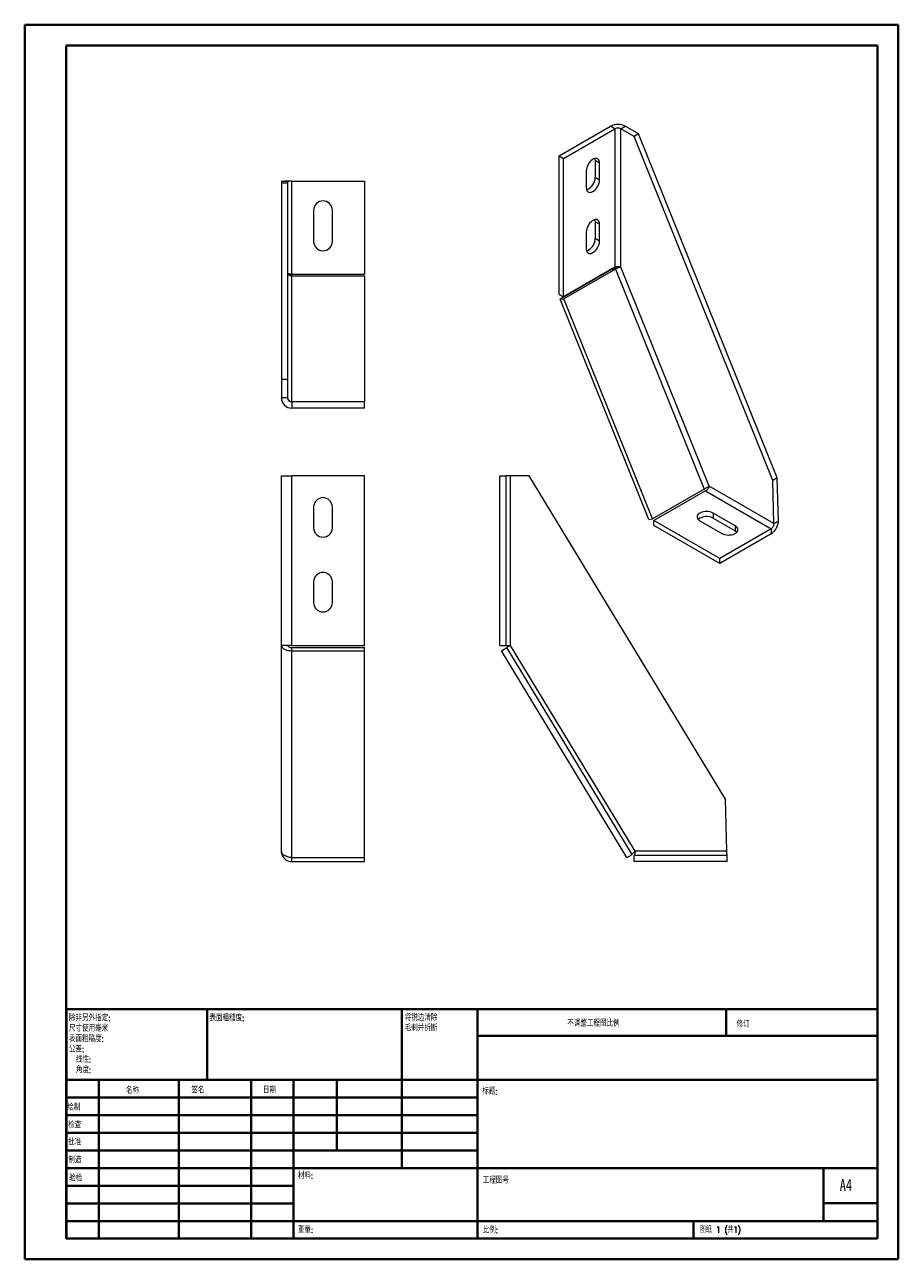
# Model space of a CAD drawing. Header units: millimetres. Extents: x 0 to 210, y 0 to 297.
import ezdxf

# ---------------------------------------------------------------- set-up
doc = ezdxf.new("R2010")
doc.units = ezdxf.units.MM
doc.styles.add('SLDTEXTSTYLE0', font='TXT', dxfattribs={"width": 0.75, "bigfont": 'bigfont'})
doc.styles.add('SLDTEXTSTYLE1', font='TXT', dxfattribs={"width": 0.75})
doc.styles.add('SLDTEXTSTYLE2', font='TXT', dxfattribs={"width": 0.694444, "bigfont": 'bigfont'})

# ---------------------------------------------------------------- blocks, each defined once
blk = doc.blocks.new('SW_NOTE_0')
at = {"color": 0, "linetype": 'Continuous', "lineweight": 0, "char_height": 1.5, "attachment_point": 1, "style": 'SLDTEXTSTYLE0'}
for s, insert in [('\\M+18FAB锐边\\M+190B4\\M+18F9C', (0, 1.93)), ('\\M+196D1\\M+18E68\\M+19BF3\\M+190DC\\M+19266', (0, -0.57))]:
    blk.add_mtext(s, dxfattribs=dict(at, insert=insert))
blk = doc.blocks.new('SW_NOTE_1')
at = {"color": 0, "linetype": 'Continuous', "lineweight": 0, "char_height": 1.5, "attachment_point": 1, "style": 'SLDTEXTSTYLE0'}
for s, insert in [('\\M+18F9C\\M+194F1另\\M+18A4F\\M+18E77\\M+192E8:', (0, 1.93)), ('\\M+18EDA\\M+190A1\\M+18E67\\M+19770\\M+19F7C\\M+195C4', (0, -0.57)), ('\\M+1955C\\M+196CA\\M+19165糙\\M+19378:', (0, -3.07)), ('\\M+18CF6\\M+18DB7:', (0, -5.57)), ('线\\M+190AB:', (1.69, -8.07)), ('\\M+18A70\\M+19378:', (1.69, -10.57))]:
    blk.add_mtext(s, dxfattribs=dict(at, insert=insert))

msp = doc.modelspace()

# ---------------------------------------------------------------- linework, layer by layer
at = {"color": 7, "linetype": 'Continuous', "lineweight": 40}
for p, q in [((0.08, 0.21), (0.08, 297.21)), ((0.08, 297.21), (210.08, 297.21)), ((210.08, 0.21), (210.08, 297.21)), ((210.08, 292.21), (210.08, 297.21)), ((10.08, 292.21), (205.08, 292.21)), ((10.08, 5.21), (10.08, 292.21)), ((205.08, 5.21), (205.08, 292.21)), ((10.11, 60.37), (205.08, 60.37)), ((10.11, 60.37), (10.11, 5.12)), ((43.91, 43.37), (43.91, 60.37)), ((90.71, 60.37), (90.71, 22.12)), ((108.91, 60.37), (108.91, 5.12)), ((168.68, 54.09), (168.68, 60.46)), ((205.08, 54), (108.91, 54)), ((205.08, 43.37), (10.11, 43.37)), ((17.91, 43.37), (17.91, 5.12)), ((37.1, 43.37), (37.1, 5.12)), ((54.51, 43.37), (54.51, 5.12)), ((64.71, 5.12), (64.71, 43.37)), ((75.11, 26.37), (75.11, 43.37)), ((108.91, 39.12), (10.11, 39.12)), ((108.91, 34.87), (10.11, 34.87)), ((108.91, 30.62), (10.11, 30.62)), ((108.91, 26.37), (10.11, 26.37)), ((64.71, 22.12), (10.11, 22.12)), ((64.71, 22.12), (205.08, 22.12)), ((192.08, 9.46), (192.08, 22.21)), ((64.71, 17.87), (10.11, 17.87)), ((64.71, 13.62), (10.11, 13.62)), ((205.08, 13.71), (192.08, 13.71)), ((10.11, 9.37), (205.08, 9.37)), ((160.88, 5.21), (160.88, 9.46)), ((10.08, 5.21), (205.08, 5.21)), ((205.08, 5.21), (180.99, 5.21)), ((0.08, 0.21), (210.08, 0.21))]:
    msp.add_line(p, q, dxfattribs=at)
at = {"color": 7, "linetype": 'Continuous', "lineweight": 15}
for p, q in [((128.54, 265.65), (140.91, 272.8)), ((129.6, 265.04), (141.97, 272.18)), ((141.97, 272.18), (140.91, 272.8)), ((141.97, 272.18), (141.97, 238.85)), ((143.39, 272.18), (144.45, 272.8)), ((143.39, 238.87), (143.39, 272.18)), ((146.57, 270.35), (143.39, 272.18)), ((147.63, 270.96), (144.45, 272.8)), ((147.63, 270.96), (146.57, 270.35)), ((179.93, 187.55), (146.57, 270.35)), ((180.99, 188.17), (147.63, 270.96)), ((128.54, 265.65), (129.6, 265.04)), ((128.54, 232.32), (128.54, 265.65)), ((129.6, 231.71), (129.6, 265.04)), ((137.2, 264.53), (137.2, 260.45)), ((138.26, 263.92), (137.2, 264.53)), ((135.08, 262.08), (135.08, 258)), ((138.26, 259.83), (138.26, 263.92)), ((61.79, 259.5), (61.79, 259.14)), ((63.29, 259.5), (61.79, 259.5)), ((61.79, 259.14), (61.79, 211.96)), ((61.79, 259.14), (63.29, 259.14)), ((63.29, 259.5), (63.29, 259.14)), ((63.29, 259.14), (63.29, 211.96)), ((64.29, 237.21), (64.29, 259.58)), ((64.29, 259.58), (81.79, 259.58)), ((81.79, 259.58), (81.79, 237.21)), ((138.26, 259.83), (137.2, 260.45)), ((69.54, 252.58), (69.54, 245.08)), ((74.04, 245.08), (74.04, 252.58)), ((137.2, 249.83), (137.2, 245.75)), ((138.26, 249.22), (137.2, 249.83)), ((135.08, 247.38), (135.08, 243.3)), ((138.26, 245.14), (138.26, 249.22)), ((138.26, 245.14), (137.2, 245.75)), ((141.16, 238.29), (128.79, 231.15)), ((141.97, 238.85), (129.6, 231.71)), ((142.07, 238.4), (129.69, 231.26)), ((141.16, 238.29), (142.07, 238.4)), ((142.07, 238.4), (163.41, 185.46)), ((164.62, 186.19), (143.39, 238.87)), ((64.29, 237.21), (81.79, 237.21)), ((64.29, 206.6), (64.29, 236.77)), ((64.29, 236.77), (81.79, 236.77)), ((81.79, 236.77), (81.79, 206.6)), ((128.54, 232.32), (129.6, 231.71)), ((128.79, 231.15), (129.69, 231.26)), ((150.12, 178.2), (128.79, 231.15)), ((151.03, 178.32), (129.69, 231.26)), ((61.79, 211.96), (61.79, 207.46)), ((61.79, 211.96), (63.29, 211.96)), ((63.29, 211.96), (63.29, 207.46)), ((63.29, 207.46), (61.79, 207.46)), ((64.29, 206.6), (81.79, 206.6)), ((81.79, 206.46), (64.29, 206.46)), ((64.29, 206.46), (64.29, 204.96)), ((81.79, 204.96), (64.29, 204.96)), ((81.79, 206.46), (81.79, 206.6)), ((81.79, 204.96), (81.79, 206.46)), ((61.79, 188.69), (64.29, 188.69)), ((61.79, 147.89), (61.79, 188.69)), ((81.79, 188.69), (64.29, 188.69)), ((64.29, 147.87), (64.29, 188.69)), ((81.79, 147.87), (81.79, 188.69)), ((114.33, 188.69), (115.83, 188.69)), ((114.33, 147.87), (114.33, 188.69)), ((115.83, 147.87), (115.83, 188.69)), ((116.83, 188.69), (115.83, 188.69)), ((116.83, 147.89), (116.83, 188.69)), ((121.32, 188.69), (116.83, 188.69)), ((168.51, 110.88), (121.32, 188.69)), ((180.99, 188.17), (179.93, 187.55)), ((180.19, 177.21), (179.93, 187.55)), ((181.25, 177.82), (180.99, 188.17)), ((163.41, 185.46), (151.03, 178.32)), ((163.71, 185.08), (151.34, 177.94)), ((163.71, 185.08), (179.53, 175.95)), ((180.19, 177.21), (164.62, 186.19)), ((69.54, 181.19), (69.54, 176.19)), ((74.04, 176.19), (74.04, 181.19)), ((150.12, 178.2), (151.03, 178.32)), ((170.87, 176.67), (165.57, 179.73)), ((165.57, 179.73), (165.57, 178.5)), ((165.57, 178.5), (170.87, 175.44)), ((167.16, 168.81), (151.34, 177.94)), ((151.34, 176.71), (151.34, 177.94)), ((167.16, 167.58), (151.34, 176.71)), ((162.38, 177.89), (167.69, 174.83)), ((179.53, 175.95), (167.16, 168.81)), ((170.87, 176.67), (170.87, 175.44)), ((179.53, 175.95), (179.53, 174.73)), ((180.19, 177.21), (181.25, 177.82)), ((179.53, 174.73), (167.16, 167.58)), ((167.16, 167.58), (167.16, 168.81)), ((69.54, 163.19), (69.54, 158.19)), ((74.04, 158.19), (74.04, 163.19)), ((61.79, 98.39), (61.79, 147.89)), ((64.29, 147.87), (81.79, 147.87)), ((64.29, 146.61), (64.29, 147.39)), ((64.29, 147.39), (81.79, 147.39)), ((64.29, 96.85), (64.29, 146.61)), ((64.29, 146.61), (81.79, 146.61)), ((81.79, 146.61), (81.79, 147.39)), ((81.79, 96.85), (81.79, 146.61)), ((114.33, 147.87), (115.83, 147.87)), ((114.68, 146.61), (115.96, 147.39)), ((144.86, 96.85), (114.68, 146.61)), ((146.14, 97.63), (115.96, 147.39)), ((146.85, 98.39), (116.83, 147.89)), ((168.87, 98.39), (168.51, 110.88)), ((168.87, 98.39), (146.85, 98.39)), ((64.29, 96.85), (81.79, 96.85)), ((64.29, 95.89), (64.29, 96.85)), ((64.29, 95.89), (81.79, 95.89)), ((81.79, 95.89), (81.79, 96.85)), ((144.86, 96.85), (146.14, 97.63)), ((146.57, 95.89), (146.57, 97.39)), ((168.94, 97.39), (146.57, 97.39)), ((168.94, 95.89), (146.57, 95.89)), ((168.94, 95.89), (168.94, 97.39))]:
    msp.add_line(p, q, dxfattribs=at)
at = {"color": 8, "linetype": 'Continuous', "lineweight": 15}
msp.add_line((64.29, 206.46), (64.29, 206.6), dxfattribs=at)
at = {"color": 7, "linetype": 'Continuous', "lineweight": 15, "flags": 128}
for points in [[(138.26, 263.92), (138.23, 264.24), (138.15, 264.52), (138.02, 264.75), (137.85, 264.92), (137.63, 265.02), (137.38, 265.05), (137.11, 265.02), (136.82, 264.91), (136.52, 264.74), (136.24, 264.51), (135.96, 264.23), (135.71, 263.91), (135.49, 263.56), (135.32, 263.19), (135.19, 262.81), (135.11, 262.43), (135.08, 262.08)], [(137.13, 265.02), (137.17, 264.85), (137.2, 264.53)], [(135.08, 258), (135.11, 257.68), (135.19, 257.4), (135.32, 257.17), (135.49, 257), (135.71, 256.9), (135.96, 256.86), (136.24, 256.9), (136.52, 257), (136.82, 257.17), (137.11, 257.4), (137.38, 257.68), (137.63, 258), (137.85, 258.36), (138.02, 258.73), (138.15, 259.11), (138.23, 259.48), (138.26, 259.83)], [(138.26, 249.22), (138.23, 249.54), (138.15, 249.82), (138.02, 250.05), (137.85, 250.22), (137.63, 250.32), (137.38, 250.36), (137.11, 250.32), (136.82, 250.22), (136.52, 250.05), (136.24, 249.82), (135.96, 249.54), (135.71, 249.21), (135.49, 248.86), (135.32, 248.49), (135.19, 248.11), (135.11, 247.74), (135.08, 247.38)], [(137.13, 250.33), (137.17, 250.15), (137.2, 249.83)], [(135.08, 243.3), (135.11, 242.98), (135.19, 242.7), (135.32, 242.47), (135.49, 242.3), (135.71, 242.2), (135.96, 242.16), (136.24, 242.2), (136.52, 242.3), (136.82, 242.47), (137.11, 242.7), (137.38, 242.98), (137.63, 243.31), (137.85, 243.66), (138.02, 244.03), (138.15, 244.41), (138.23, 244.78), (138.26, 245.14)], [(165.57, 179.73), (165.25, 179.88), (164.88, 180), (164.49, 180.07), (164.08, 180.11), (163.66, 180.09), (163.26, 180.04), (162.88, 179.94), (162.54, 179.81), (162.24, 179.64), (162.01, 179.44), (161.84, 179.22), (161.75, 178.99), (161.73, 178.75), (161.78, 178.51), (161.92, 178.28), (162.12, 178.07), (162.38, 177.89)], [(167.69, 174.83), (168.01, 174.68), (168.37, 174.56), (168.76, 174.48), (169.17, 174.45), (169.59, 174.46), (169.99, 174.52), (170.37, 174.61), (170.72, 174.75), (171.01, 174.92), (171.24, 175.11), (171.41, 175.33), (171.51, 175.57), (171.53, 175.81), (171.47, 176.04), (171.34, 176.27), (171.13, 176.48), (170.87, 176.67)], [(170.87, 175.44), (171.13, 175.26), (171.26, 175.13)]]:
    msp.add_lwpolyline(points, dxfattribs=at)
at = {"color": 7, "linetype": 'Continuous', "lineweight": 15}
for centre, radius, start, end in [((142.68, 269.4), 3.83, 62.4805, 117.5195), ((142.68, 270.82), 1.54, 62.6097, 117.3903), ((134.07, 260.45), 3.14, 290.1965, 0.0145), ((71.79, 252.58), 2.25, 0, 180), ((71.79, 245.08), 2.25, 180, 0), ((134.07, 245.75), 3.14, 290.1965, 0.0145), ((64.29, 207.46), 2.5, 180, 270), ((64.29, 207.46), 1, 180, 270), ((71.79, 181.19), 2.25, 0, 180), ((164, 175.71), 3.2, 60.8011, 128.9846), ((71.79, 176.19), 2.25, 180, 0), ((71.79, 163.19), 2.25, 0, 180), ((71.79, 158.19), 2.25, 180, 0)]:
    msp.add_arc(centre, radius, start, end, dxfattribs=at)
for points, knots in [([(64.29, 259.58), (63.97, 259.57), (63.64, 259.56), (63.03, 259.55), (62.76, 259.55), (62.29, 259.53), (62.11, 259.53), (61.86, 259.52), (61.79, 259.51), (61.79, 259.5)], [0, 0, 0, 0, 0.25, 0.25, 0.5, 0.5, 0.75, 0.75, 1, 1, 1, 1]), ([(64.29, 259.58), (64.16, 259.57), (64.03, 259.56), (63.79, 259.55), (63.68, 259.55), (63.49, 259.53), (63.42, 259.53), (63.32, 259.52), (63.29, 259.51), (63.29, 259.5)], [0, 0, 0, 0, 0.25, 0.25, 0.5, 0.5, 0.75, 0.75, 1, 1, 1, 1]), ([(142.76, 239.02), (142.64, 238.98), (142.37, 238.87), (141.95, 238.69), (141.53, 238.49), (141.28, 238.36), (141.16, 238.29)], [0, 0, 0, 0, 0.2068688, 0.4712459, 0.7356229, 1, 1, 1, 1]), ([(141.97, 238.85), (142.07, 238.91), (142.18, 238.95), (142.42, 239.01), (142.55, 239.03), (142.81, 239.03), (142.94, 239.02), (143.18, 238.96), (143.3, 238.92), (143.39, 238.87)], [0, 0, 0, 0, 0.25, 0.25, 0.5, 0.5, 0.75, 0.75, 1, 1, 1, 1]), ([(143.39, 238.87), (143.31, 238.86), (143.21, 238.84), (142.99, 238.79), (142.87, 238.75), (142.63, 238.66), (142.5, 238.61), (142.27, 238.51), (142.16, 238.46), (142.07, 238.4)], [0, 0, 0, 0, 0.25, 0.25, 0.5, 0.5, 0.75, 0.75, 1, 1, 1, 1]), ([(64.29, 236.77), (64.16, 236.76), (64.03, 236.77), (63.79, 236.83), (63.68, 236.88), (63.49, 237.02), (63.42, 237.1), (63.32, 237.28), (63.29, 237.38), (63.29, 237.48)], [0, 0, 0, 0, 0.25, 0.25, 0.5, 0.5, 0.75, 0.75, 1, 1, 1, 1]), ([(63.29, 237.48), (63.29, 237.46), (63.32, 237.44), (63.42, 237.39), (63.49, 237.37), (63.68, 237.32), (63.79, 237.3), (64.03, 237.25), (64.16, 237.23), (64.29, 237.21)], [0, 0, 0, 0, 0.25, 0.25, 0.5, 0.5, 0.75, 0.75, 1, 1, 1, 1]), ([(63.35, 237.28), (63.5, 237.26), (63.8, 237.24), (64.13, 237.22), (64.29, 237.21)], [0, 0, 0, 0, 0.494055, 1, 1, 1, 1]), ([(63.29, 207.46), (63.29, 207.35), (63.32, 207.24), (63.42, 207.03), (63.49, 206.93), (63.68, 206.77), (63.79, 206.71), (64.03, 206.62), (64.16, 206.6), (64.29, 206.6)], [0, 0, 0, 0, 0.25, 0.25, 0.5, 0.5, 0.75, 0.75, 1, 1, 1, 1]), ([(163.41, 185.46), (163.49, 185.53), (163.59, 185.61), (163.8, 185.76), (163.92, 185.83), (164.15, 185.96), (164.26, 186.02), (164.46, 186.12), (164.55, 186.16), (164.62, 186.19)], [0, 0, 0, 0, 0.25, 0.25, 0.5, 0.5, 0.75, 0.75, 1, 1, 1, 1]), ([(164.62, 186.19), (164.6, 186.1), (164.57, 185.99), (164.46, 185.77), (164.39, 185.66), (164.23, 185.45), (164.14, 185.35), (163.93, 185.19), (163.82, 185.13), (163.71, 185.08)], [0, 0, 0, 0, 0.25, 0.25, 0.5, 0.5, 0.75, 0.75, 1, 1, 1, 1]), ([(179.53, 174.73), (179.76, 174.86), (179.99, 175.05), (180.4, 175.51), (180.6, 175.77), (180.91, 176.35), (181.04, 176.65), (181.21, 177.25), (181.25, 177.55), (181.25, 177.82)], [0, 0, 0, 0, 0.25, 0.25, 0.5, 0.5, 0.75, 0.75, 1, 1, 1, 1]), ([(179.53, 175.95), (179.62, 176.01), (179.71, 176.08), (179.87, 176.27), (179.94, 176.38), (180.07, 176.61), (180.11, 176.73), (180.18, 176.98), (180.19, 177.1), (180.19, 177.21)], [0, 0, 0, 0, 0.25, 0.25, 0.5, 0.5, 0.75, 0.75, 1, 1, 1, 1]), ([(64.29, 147.87), (63.97, 147.87), (63.64, 147.87), (63.03, 147.87), (62.76, 147.88), (62.29, 147.88), (62.11, 147.88), (61.86, 147.88), (61.79, 147.89), (61.79, 147.89)], [0, 0, 0, 0, 0.25, 0.25, 0.5, 0.5, 0.75, 0.75, 1, 1, 1, 1]), ([(61.79, 147.89), (61.79, 147.72), (61.86, 147.55), (62.11, 147.24), (62.29, 147.1), (62.76, 146.86), (63.03, 146.77), (63.64, 146.64), (63.97, 146.61), (64.29, 146.61)], [0, 0, 0, 0, 0.25, 0.25, 0.5, 0.5, 0.75, 0.75, 1, 1, 1, 1]), ([(63.29, 147.89), (63.29, 147.82), (63.32, 147.75), (63.42, 147.63), (63.49, 147.58), (63.68, 147.48), (63.79, 147.45), (64.03, 147.4), (64.16, 147.38), (64.29, 147.39)], [0, 0, 0, 0, 0.25, 0.25, 0.5, 0.5, 0.75, 0.75, 1, 1, 1, 1]), ([(115.83, 147.87), (115.83, 147.87), (115.85, 147.87), (115.95, 147.87), (116.03, 147.88), (116.21, 147.88), (116.33, 147.88), (116.57, 147.88), (116.7, 147.89), (116.83, 147.89)], [0, 0, 0, 0, 0.25, 0.25, 0.5, 0.5, 0.75, 0.75, 1, 1, 1, 1]), ([(116.83, 147.89), (116.72, 147.82), (116.6, 147.75), (116.39, 147.63), (116.3, 147.58), (116.14, 147.48), (116.07, 147.45), (115.99, 147.4), (115.96, 147.38), (115.96, 147.39)], [0, 0, 0, 0, 0.25, 0.25, 0.5, 0.5, 0.75, 0.75, 1, 1, 1, 1]), ([(64.29, 96.85), (63.97, 96.87), (63.64, 96.93), (63.03, 97.1), (62.76, 97.21), (62.29, 97.49), (62.11, 97.65), (61.86, 98.01), (61.79, 98.2), (61.79, 98.39)], [0, 0, 0, 0, 0.25, 0.25, 0.5, 0.5, 0.75, 0.75, 1, 1, 1, 1]), ([(61.79, 98.39), (61.79, 98.06), (61.86, 97.73), (62.11, 97.13), (62.29, 96.85), (62.76, 96.39), (63.03, 96.2), (63.64, 95.95), (63.97, 95.89), (64.29, 95.89)], [0, 0, 0, 0, 0.25, 0.25, 0.5, 0.5, 0.75, 0.75, 1, 1, 1, 1]), ([(146.14, 97.63), (146.13, 97.65), (146.14, 97.68), (146.2, 97.78), (146.25, 97.83), (146.38, 97.97), (146.47, 98.05), (146.65, 98.21), (146.75, 98.3), (146.85, 98.39)], [0, 0, 0, 0, 0.25, 0.25, 0.5, 0.5, 0.75, 0.75, 1, 1, 1, 1]), ([(146.85, 98.39), (146.83, 98.25), (146.8, 98.12), (146.76, 97.88), (146.74, 97.77), (146.69, 97.59), (146.67, 97.51), (146.62, 97.41), (146.6, 97.39), (146.57, 97.39)], [0, 0, 0, 0, 0.25, 0.25, 0.5, 0.5, 0.75, 0.75, 1, 1, 1, 1]), ([(168.94, 97.39), (168.94, 97.39), (168.93, 97.41), (168.92, 97.51), (168.91, 97.59), (168.9, 97.77), (168.89, 97.88), (168.88, 98.12), (168.88, 98.25), (168.87, 98.39)], [0, 0, 0, 0, 0.25, 0.25, 0.5, 0.5, 0.75, 0.75, 1, 1, 1, 1])]:
    msp.add_open_spline(points, degree=3, knots=knots, dxfattribs=at)

# ---------------------------------------------------------------- block references
at = {"color": 7, "linetype": 'Continuous', "lineweight": 0}
for name, p in [('SW_NOTE_1', (10.7, 57.11)), ('SW_NOTE_0', (91.42, 57.19))]:
    msp.add_blockref(name, p, dxfattribs=at)

# ---------------------------------------------------------------- texts
at = {"color": 7, "linetype": 'Continuous', "lineweight": 0, "attachment_point": 1}
for s, insert, char_height, style in [('\\M+1955C\\M+196CA\\M+19165糙\\M+19378:', (44.48, 59.04), 1.5, 'SLDTEXTSTYLE0'), ('\\M+19573调\\M+190AE\\M+18D48\\M+192F6图\\M+194E4\\M+197E1', (130.49, 57.75), 1.5, 'SLDTEXTSTYLE0'), ('\\M+18F43订', (171.21, 57.55), 1.5, 'SLDTEXTSTYLE0'), ('\\M+196BC\\M+18FCC', (24.43, 41.62), 1.5, 'SLDTEXTSTYLE0'), ('签\\M+196BC', (40.14, 41.68), 1.5, 'SLDTEXTSTYLE0'), ('\\M+193FA\\M+18AFA', (57.33, 41.7), 1.5, 'SLDTEXTSTYLE0'), ('标题:', (110.07, 41.4), 1.5, 'SLDTEXTSTYLE0'), ('绘\\M+190A7', (10.32, 37.55), 1.5, 'SLDTEXTSTYLE0'), ('检查', (10.52, 33.28), 1.5, 'SLDTEXTSTYLE0'), ('\\M+194E1\\M+18F79', (10.51, 29.19), 1.5, 'SLDTEXTSTYLE0'), ('\\M+190A7\\M+191A2', (10.57, 24.85), 1.5, 'SLDTEXTSTYLE0'), ('\\M+18DDE\\M+197BF:', (65.76, 21.11), 1.5, 'SLDTEXTSTYLE0'), ('验检', (10.78, 20.47), 1.5, 'SLDTEXTSTYLE0'), ('\\M+18D48\\M+192F6图\\M+18D86', (110.18, 19.99), 1.5, 'SLDTEXTSTYLE0'), ('A4', (196, 19.52), 2.91, 'SLDTEXTSTYLE1'), ('\\M+18F64\\M+197CA:', (65.73, 8.07), 1.4986, 'SLDTEXTSTYLE0'), ('\\M+194E4\\M+197E1:', (110.18, 8.02), 1.5, 'SLDTEXTSTYLE0'), ('图纸 1 (\\M+18BA41)', (162.36, 8.11), 1.5, 'SLDTEXTSTYLE2')]:
    msp.add_mtext(s, dxfattribs=dict(at, insert=insert, char_height=char_height, style=style))

doc.saveas('drawing.dxf')
